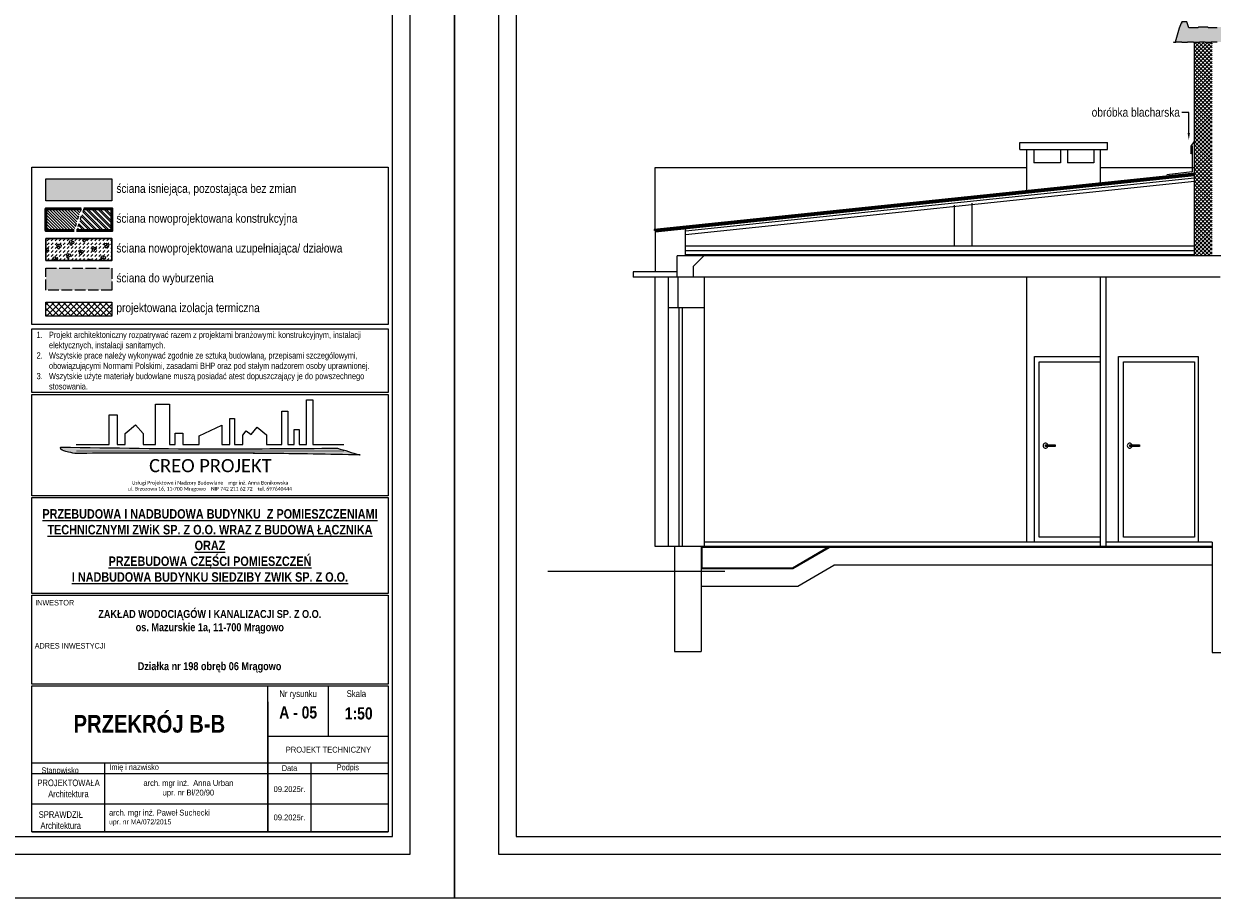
# Model space of a CAD drawing. Header units: millimetres. Extents: x 31175 to 52214, y -18116 to -5516.
# Tile 120 of 155: x 38727 to 40073, y -13916 to -12926. Entities that reach past the tile are written whole.
import ezdxf
from ezdxf import colors
from ezdxf.entities.mleader import LeaderData, LeaderLine
from ezdxf.math import Vec2, Vec3

# ---------------------------------------------------------------- set-up
doc = ezdxf.new("R2010")
doc.units = ezdxf.units.MM
doc.linetypes.add('ACAD_ISO02W100', pattern=[15, 12, -3])
doc.linetypes.add('ACAD_ISO03W100', pattern=[30, 12, -18])
for name, color, linetype, lineweight in [('A-ciekie', 161, 'Continuous', 9), ('A-kreskowanie', 253, 'Continuous', 0), ('A-opis', 130, 'Continuous', 9), ('A-sciana_osłonowa', 152, 'Continuous', 15), ('A_SCIANA_ISTN', 253, 'Continuous', 25), ('A_SCIANA_PROJ_KONSTRUKCJA', 3, 'Continuous', 50), ('A_SCINAN_PROJ_DZIALOWA', 5, 'Continuous', 30), ('elewacja C', 253, 'Continuous', 0)]:
    doc.layers.add(name, color=color, linetype=linetype, lineweight=lineweight)
for name, color, linetype, lineweight, true_color in [('A-izolacja', 7, 'Continuous', 9, 0x4775ff), ('A_SCIANA DO WYBURZENIA', 7, 'ACAD_ISO02W100', 18, 0xf7833b), ('r-ramka', 7, 'Continuous', 0, 0x727169), ('S_KRESKOWANIE_SC_ISTN', 7, 'Continuous', 0, 0x878787)]:
    doc.layers.add(name, color=color, linetype=linetype, lineweight=lineweight, true_color=true_color)
doc.styles.get("Standard").update_dxf_attribs({"font": 'ARIALN.TTF'})
doc.styles.add('wymiar', font='ARIALN.TTF')

# ---------------------------------------------------------------- blocks, each defined once
blk = doc.blocks.new('LOGO')
at = {"layer": 'elewacja C'}
h = blk.add_hatch(color=30, dxfattribs=at)
h.dxf.hatch_style = 1
edge = h.paths.add_edge_path()
edge.add_spline(control_points=[(11534.1, 18108), (11532.4, 18108), (11289.1, 18108), (10726.7, 18100.5), (10166.1, 18110.3), (9846.9, 18115.9)], knot_values=[0, 0, 0, 0, 5.133754, 729.732593, 1687.267838, 1687.267838, 1687.267838, 1687.267838], degree=3, periodic=0)
edge.add_spline(control_points=[(9846.9, 18115.9), (9846.1, 18113.8), (9840.3, 18098.6), (9889.5, 18084.9), (9916.9, 18079.7), (9932.8, 18076.7)], knot_values=[0, 0, 0, 0, 6.318514, 46.500226, 101.574566, 101.574566, 101.574566, 101.574566], degree=3, periodic=0)
edge.add_spline(control_points=[(9932.8, 18076.7), (10322, 18078.7), (10902.2, 18081.7), (11482.3, 18071.2), (11673.1, 18067.7)], knot_values=[0, 0, 0, 0, 1167.750225, 1740.44888, 1740.44888, 1740.44888, 1740.44888], degree=3, periodic=0)
edge.add_spline(control_points=[(11673.1, 18067.7), (11671.6, 18068.1), (11647.3, 18072.9), (11601.8, 18089.6), (11556.8, 18101.9), (11534.1, 18108)], knot_values=[0, 0, 0, 0, 4.823923, 74.316576, 144.781951, 144.781951, 144.781951, 144.781951], degree=3, periodic=0)
at = {"layer": 'elewacja C', "color": 7}
blk.add_lwpolyline([(9941.5, 18131.4), (10143.1, 18131.4), (10143.1, 18312.9), (10190.9, 18312.9), (10190.9, 18131.4), (10239.4, 18131.4), (10239.4, 18198.3), (10302.6, 18251), (10348.8, 18198.8), (10348.8, 18131.4), (10424.9, 18131.4), (10424.9, 18376.1), (10509.3, 18376.1), (10509.3, 18131.4), (10545.8, 18131.4), (10545.8, 18200.4), (10590.6, 18200.4), (10590.6, 18131.4), (10691.4, 18131.4), (10691.4, 18183.5), (10828.6, 18248.8), (10828.6, 18131.4), (10877.8, 18131.4), (10877.8, 18290.5), (10905.9, 18290.5), (10905.9, 18131.4), (10957, 18131.4), (10957, 18188.2), (10978.7, 18215.2), (11007.9, 18191.3), (11045.2, 18236), (11102.5, 18189.8), (11102.5, 18131.4), (11195, 18131.4), (11195, 18333.8), (11231.7, 18333.8), (11231.7, 18131.4), (11270.7, 18131.4), (11270.7, 18222.8), (11301.7, 18222.8), (11301.7, 18131.4), (11344.5, 18131.4), (11344.5, 18403.2), (11383.5, 18403.2), (11383.5, 18131.4), (11573.1, 18131.4)], dxfattribs=at)
at = {"layer": 'elewacja C', "color": 250, "const_width": 4}
blk.add_lwpolyline([(9941.5, 18091.9), (11574.1, 18091.9)], dxfattribs=at)
at = {"layer": 'elewacja C', "color": 30}
blk.add_arc((10503.6, -40448.4), 58527.8, 88.854996, 90.558825, dxfattribs=at)
for points in [[(9932.8, 18076.7), (9878.9, 18088.3), (9845.1, 18109.9), (9846.9, 18115.9)], [(9846.9, 18115.9), (10804.4, 18104.8), (11529, 18108), (11534.1, 18108)], [(11673.1, 18067.7), (11100.5, 18076.7), (9932.8, 18076.7)], [(11534.1, 18108), (11601.8, 18088.5), (11668.4, 18068.7), (11673.1, 18067.7)]]:
    blk.add_spline(points, degree=3, dxfattribs=at)
at = {"layer": 'elewacja C', "color": 7, "insert": (9846.9, 18042.5), "char_height": 20, "attachment_point": 1}
blk.add_mtext_dynamic_manual_height_columns('\\pi539.21;{\\fCalibri|b0|i0|c0|p34;\\H4x;CREO PROJEKT\\H1.25x;\\P\\pi434.09;\\H0.22x;Usługi Projektowe i Nadzory Budowlane    mgr inż. Anna Bonikowska\\P\\pi409.92;ul. Brzozowa 16, 11-700 Mrągowo    NIP 742 211 62 72    tel. 69764044\\fArial|b0|i0|c238|p34;4}', width=1826.244, gutter_width=12.5, heights=[0], dxfattribs=at)

msp = doc.modelspace()

# ---------------------------------------------------------------- hatches: boundary and pattern name
at = {"layer": 'A-izolacja', "transparency": 33554687}
h = msp.add_hatch(dxfattribs=at)
h.set_pattern_fill('ANSI37', color=256, scale=1.5, angle=90)
h.set_pattern_definition([(135, (28502.5274, -12784.697), (-3.367596, -3.367596), []), (225, (28502.5274, -12784.697), (3.367596, -3.367596), [])])
h.paths.add_polyline_path([(38827.1, -13240.9), (38752.3, -13240.9), (38752.3, -13256.6), (38827.1, -13256.6)])
at = {"layer": 'A-kreskowanie', "true_color": 0xe06f1f}
h = msp.add_hatch(dxfattribs=at)
h.set_pattern_fill('HONEY', color=32, scale=0.5)
h.set_pattern_definition([(0, (77.0148, -668.7953), (2.38125, 1.374815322), [1.5875, -3.175]), (120, (77.0148, -668.7953), (-2.381249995, 1.37481533), [1.5875, -3.175]), (60, (77.0148, -668.7953), (5e-09, 2.749630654), [-3.175, 1.5875])])
h.paths.add_polyline_path([(40235.5, -12930.5), (40224.4, -12930.5), (40223.4, -12929.5), (40213.3, -12929.5), (40212.3, -12930.5), (40208.5, -12930.5), (40204.7, -12930.5), (40203.7, -12929.5), (40193.6, -12929.5), (40192.6, -12930.5), (40181.5, -12930.5), (40178.3, -12923.7), (40178, -12923.5), (40172.3, -12923.5), (40172, -12923.7), (40168.9, -12930.5), (40157.8, -12930.5), (40156.8, -12929.5), (40146.7, -12929.5), (40145.7, -12930.5), (40141.8, -12930.5), (40138, -12930.5), (40137, -12929.5), (40126.9, -12929.5), (40125.9, -12930.5), (40114.8, -12930.5), (40111.6, -12923.7), (40111.4, -12923.5), (40105.7, -12923.5), (40105.4, -12923.7), (40102.2, -12930.5), (40091.1, -12930.5), (40090.1, -12929.5), (40080, -12929.5), (40079, -12930.5), (40069.4, -12930.5), (40068.4, -12929.5), (40058.3, -12929.5), (40057.3, -12930.5), (40047.1, -12930.5), (40044.6, -12923.7), (40044.3, -12923.5), (40039.3, -12923.5), (40039.1, -12923.7), (40038.8, -12924.3, -0.747137), (40038.4, -12925.2), (40035.9, -12930.6), (40031.6, -12946.5), (40032.3, -12946.5), (40032.3, -12946.3), (40039, -12946.3), (40039, -12946.5), (40045.6, -12946.5), (40045.6, -12946.3), (40052.3, -12946.3), (40052.3, -12946.5), (40059, -12946.5), (40059, -12946.3), (40065.6, -12946.3), (40065.6, -12946.5), (40072.3, -12946.5), (40072.3, -12946.3), (40079, -12946.3), (40079, -12946.5), (40085.6, -12946.5), (40085.6, -12946.3), (40092.3, -12946.3), (40092.3, -12946.5), (40099, -12946.5), (40099, -12946.3), (40105.6, -12946.3), (40105.6, -12946.5), (40112.3, -12946.5), (40112.3, -12946.3), (40119, -12946.3), (40119, -12946.5), (40125.6, -12946.5), (40125.6, -12946.3), (40132.3, -12946.3), (40132.3, -12946.5), (40139, -12946.5), (40139, -12946.3), (40145.6, -12946.3), (40145.6, -12946.5), (40152.3, -12946.5), (40152.3, -12946.3), (40159, -12946.3), (40159, -12946.5), (40165.6, -12946.5), (40165.6, -12946.3), (40172.3, -12946.3), (40172.3, -12946.5), (40179, -12946.5), (40179, -12946.3), (40185.6, -12946.3), (40185.6, -12946.5), (40192.3, -12946.5), (40192.3, -12946.3), (40199, -12946.3), (40199, -12946.5), (40205.6, -12946.5), (40205.6, -12946.3), (40212.3, -12946.3), (40212.3, -12946.5), (40219, -12946.5), (40219, -12946.3), (40225.6, -12946.3), (40225.6, -12946.5), (40228.3, -12946.5), (40228.9, -12946), (40231.2, -12946), (40231.4, -12945.8), (40231.9, -12944.1)])
at = {"layer": 'A-kreskowanie'}
h = msp.add_hatch(dxfattribs=at)
h.set_pattern_fill('ANSI37', color=256, angle=-90)
h.paths.add_polyline_path([(40073.5, -12946.3), (40072.3, -12946.3), (40072.3, -12946.5), (40065.6, -12946.5), (40059, -12946.3), (40059, -12946.5), (40053.5, -12946.5), (40053.5, -13188.5), (40073.5, -13188.5)])
at = {"layer": 'A-kreskowanie', "lineweight": 5, "true_color": 0xeb7500}
h = msp.add_hatch(dxfattribs=at)
h.set_pattern_fill('ANSI32', color=30, scale=0.5, angle=-90)
h.set_pattern_definition([(315, (20657.561, -9103.2815), (3.367596, 3.367596), []), (315, (20657.561, -9105.5266), (3.367596, 3.367596), [])])
h.paths.add_polyline_path([(38827.1, -13135.1), (38795.2, -13135.1), (38787.2, -13159.8), (38827.1, -13159.8)])
at = {"layer": 'A_SCIANA DO WYBURZENIA', "transparency": 33554687}
h = msp.add_hatch(dxfattribs=at)
h.set_pattern_fill('DOTS', color=256, scale=0.375)
h.set_pattern_definition([(0, (28502.5274, -12765.69746), (0.29765625, 0.5953125), [0, -0.5953125])])
h.paths.add_polyline_path([(38827.1, -13202.6), (38752.3, -13202.6), (38752.3, -13227.3), (38827.1, -13227.3)])
at = {"layer": 'A_SCIANA_PROJ_KONSTRUKCJA', "lineweight": 9, "true_color": 0x2ad533}
h = msp.add_hatch(dxfattribs=at)
h.set_pattern_fill('ANSI31', color=102, scale=0.75, angle=90)
h.set_pattern_definition([(135, (28502.5274, -12765.6975), (-1.683798, -1.683798), [])])
h.paths.add_polyline_path([(38792.2, -13135.1), (38752.3, -13135.1), (38752.3, -13159.8), (38784.2, -13159.8)])
at = {"layer": 'A_SCINAN_PROJ_DZIALOWA', "lineweight": 9, "true_color": 0x27773c, "transparency": 33554610}
h = msp.add_hatch(dxfattribs=at)
h.set_pattern_fill('GAZOBETON S100 ISO 1J', color=97, pattern_type=2)
h.set_pattern_definition([(15, (20639.555, -9107.531), (3.882286, 14.488886), [1.46647, -13.53353]), (15, (20641.351, -9105.735), (3.882286, 14.488886), [1.46647, -13.53353]), (15, (20638.898, -9105.078), (3.882286, 14.488886), [1.46647, -13.53353]), (15, (20640.694, -9103.282), (3.882286, 14.488886), [1.46647, -13.53353]), (15, (20638.24, -9102.624), (3.882286, 14.488886), [1.46647, -13.53353]), (75, (20637.861, -9104.04), (-10.606601, 10.606601), [1.46647, -13.53353]), (75, (20638.518, -9106.494), (-10.606601, 10.606601), [1.46647, -13.53353]), (75, (20640.314, -9104.698), (-10.606601, 10.606601), [1.46647, -13.53353]), (75, (20640.972, -9107.151), (-10.606601, 10.606601), [1.46647, -13.53353]), (75, (20642.768, -9105.355), (-10.606601, 10.606601), [1.46647, -13.53353]), (315, (20638.518, -9106.494), (14.488887, 3.882285), [1.46647, -13.53353]), (315, (20637.861, -9104.04), (14.488887, 3.882285), [1.46647, -13.53353]), (315, (20640.314, -9104.698), (14.488887, 3.882285), [1.46647, -13.53353]), (315, (20642.11, -9102.902), (14.488887, 3.882285), [1.46647, -13.53353]), (315, (20639.657, -9102.245), (14.488887, 3.882285), [1.46647, -13.53353]), (45, (20640.6937, -9103.2815), (4e-16, 4.49012806), [3.175, -3.175])])
h.paths.add_polyline_path([(38827.1, -13168.9), (38752.3, -13168.9), (38752.3, -13193.6), (38827.1, -13193.6)])
at = {"layer": 'S_KRESKOWANIE_SC_ISTN', "transparency": 33554559}
h = msp.add_hatch(color=256, dxfattribs=at)
h.dxf.hatch_style = 1
h.paths.add_polyline_path([(38827.1, -13101.4), (38752.3, -13101.4), (38752.3, -13126.1), (38827.1, -13126.1)])

# ---------------------------------------------------------------- linework, layer by layer
at = {"layer": 'A-ciekie'}
for points in [[(40050.8, -13063.9), (40050.8, -13093.2), (40022.2, -13096.7)], [(40052.8, -13059.3), (40049.1, -13064.2), (40049.1, -13072.8), (40049.9, -13071.6)]]:
    msp.add_lwpolyline(points, dxfattribs=at)
at = {"layer": 'A-izolacja'}
msp.add_lwpolyline([(40073.5, -13188.5), (40053.5, -13188.5), (40053.5, -12946.5)], dxfattribs=at)
msp.add_lwpolyline([(38752.3, -13240.9), (38827.1, -13240.9), (38827.1, -13256.6), (38752.3, -13256.6)], close=True, dxfattribs=at)
at = {"layer": 'A-opis', "linetype": 'ACAD_ISO03W100', "ltscale": 0.3}
for points in [[(38792.2, -13135.1), (38784.2, -13159.8)], [(38795.2, -13135.1), (38787.2, -13159.8)]]:
    msp.add_lwpolyline(points, dxfattribs=at)
at = {"layer": 'A-sciana_osłonowa'}
msp.add_line((40035.9, -12930.6), (40031.6, -12946.5), dxfattribs=at)
msp.add_lwpolyline([(40079, -12930.5), (40069.4, -12930.5), (40068.4, -12929.5), (40058.3, -12929.5), (40057.3, -12930.5), (40047.1, -12930.5), (40044.6, -12923.7), (40044.3, -12923.5), (40039.3, -12923.5), (40039.1, -12923.7), (40038.8, -12924.3, -0.747137), (40038.4, -12925.2), (40035.9, -12930.6)], format="xyb", dxfattribs=at)
msp.add_lwpolyline([(40029.3, -12946), (40029.9, -12946.5), (40032.3, -12946.5), (40032.3, -12946.5), (40032.3, -12946.3), (40039, -12946.3), (40039, -12946.5), (40045.6, -12946.5), (40045.6, -12946.3), (40052.3, -12946.3), (40052.3, -12946.5), (40059, -12946.5), (40059, -12946.3), (40065.6, -12946.3), (40065.6, -12946.5), (40072.3, -12946.5), (40072.3, -12946.3), (40079, -12946.3)], dxfattribs=at)
at = {"layer": 'A_SCIANA DO WYBURZENIA'}
msp.add_lwpolyline([(38752.3, -13202.6), (38827.1, -13202.6), (38827.1, -13227.3), (38752.3, -13227.3)], close=True, dxfattribs=at)
at = {"layer": 'A_SCIANA_ISTN'}
for p, q in [((39855.5, -13060.2), (39955, -13060.2)), ((39855.5, -13068.2), (39855.5, -13060.2)), ((39855.5, -13068.2), (39955, -13068.2)), ((39863.5, -13114.7), (39863.5, -13068.2)), ((39871.5, -13068.2), (39871.5, -13083.2)), ((39901.5, -13068.2), (39901.5, -13083.2)), ((39909.5, -13068.2), (39909.5, -13083.2)), ((39939.5, -13068.2), (39939.5, -13083.2)), ((39947, -13106), (39947, -13068.2)), ((39955, -13068.2), (39955, -13060.2)), ((39901.5, -13083.2), (39871.5, -13083.2)), ((39939.5, -13083.2), (39909.5, -13083.2)), ((40053.5, -13094.9), (39441.5, -13158.6)), ((40053.5, -13095.9), (39441.5, -13159.6)), ((39442.5, -13158.5), (39442.5, -13088.5)), ((39442.5, -13088.5), (39863.5, -13088.5)), ((40053.5, -13096.9), (39442.5, -13160.5)), ((40053.5, -13097.9), (39442.5, -13161.5)), ((39947, -13088.5), (40053.5, -13088.5)), ((40053.5, -13100.4), (39476.7, -13160.5)), ((40053.5, -13104.4), (39476.7, -13164.5)), ((39781.5, -13177.5), (39781.5, -13131.2)), ((39801.5, -13177.5), (39801.5, -13129)), ((39441.5, -13158.6), (39441.5, -13159.6)), ((39442.5, -13159.5), (39442.5, -13206.5)), ((39476.7, -13188.5), (39476.7, -13157.9)), ((40053.5, -13177.5), (39476.7, -13177.5)), ((39467.5, -13206.5), (39467.5, -13188.5)), ((40098.5, -13188.5), (39467.5, -13188.5)), ((39476.7, -13182.5), (40053.5, -13182.5)), ((40053.5, -13187.5), (39476.7, -13187.5)), ((39486, -13200), (39497.5, -13188.5)), ((39486, -13212.5), (39486, -13200)), ((39417.5, -13206.5), (39417.5, -13212.5)), ((39442.5, -13206.5), (39417.5, -13206.5)), ((39442.5, -13212.5), (39417.5, -13212.5)), ((39467.5, -13206.5), (39442.5, -13206.5)), ((39457.5, -13212.5), (39442.5, -13212.5)), ((39442.5, -13517.5), (39442.5, -13212.5)), ((39457.5, -13252.5), (39457.5, -13212.5)), ((40082.5, -13212.5), (39457.5, -13212.5)), ((39467.5, -13212.5), (39467.5, -13206.5)), ((39468.5, -13247.5), (39468.5, -13212.5)), ((39498.5, -13517.5), (39498.5, -13212.5)), ((39863.5, -13512.5), (39863.5, -13212.5)), ((39947, -13517.5), (39947, -13212.5)), ((39953.5, -13517.5), (39953.5, -13212.5)), ((39498.5, -13247.5), (39457.5, -13247.5)), ((39457.5, -13517.5), (39457.5, -13247.5)), ((39469.5, -13517.5), (39469.5, -13247.5)), ((39473.5, -13517.5), (39473.5, -13247.5)), ((39947, -13512.5), (39498.5, -13512.5)), ((40073.5, -13512.5), (39953.5, -13512.5)), ((40073.5, -13512.5), (40073.5, -13637.5)), ((39457.5, -13517.5), (39442.5, -13517.5)), ((40073.5, -13517.5), (39457.5, -13517.5)), ((39464.5, -13517.5), (39464.5, -13636.5)), ((39494.5, -13517.5), (39494.5, -13636.5)), ((39495.5, -13518.5), (39495.5, -13541.5)), ((39637.4, -13518.5), (39495.5, -13518.5)), ((39598.2, -13541.5), (39639.1, -13517.5)), ((39598.5, -13542.5), (39639.4, -13518.5)), ((40073.5, -13518.5), (39639.4, -13518.5)), ((39494.5, -13542.5), (39598.5, -13542.5)), ((39495.5, -13541.5), (39598.2, -13541.5)), ((39603.9, -13562.5), (39644.8, -13538.5)), ((40073.5, -13538.5), (39644.8, -13538.5)), ((39521.4, -13545.9), (39320.9, -13545.9)), ((39494.5, -13562.5), (39603.9, -13562.5))]:
    msp.add_line(p, q, dxfattribs=at)
for points in [[(38752.3, -13101.4), (38827.1, -13101.4), (38827.1, -13126.1), (38752.3, -13126.1)], [(40057.4, -13302.5), (40057.4, -13512.5), (39967.4, -13512.5), (39967.4, -13302.5)], [(40053.4, -13308.5), (40053.4, -13506.9), (39972.9, -13506.9), (39972.9, -13308.5)], [(39884.6, -13402.4), (39895.4, -13402.4), (39895.4, -13404.4), (39884.6, -13404.4)], [(39980, -13402.4), (39990.9, -13402.4), (39990.9, -13404.4), (39980, -13404.4)]]:
    msp.add_lwpolyline(points, close=True, dxfattribs=at)
for points in [[(39947, -13512.5), (39872, -13512.5), (39872, -13302.5), (39947, -13302.5)], [(39947, -13506.9), (39877.5, -13506.9), (39877.5, -13308.5), (39947, -13308.5)], [(39464.5, -13636.5), (39494.5, -13636.5)], [(40073.5, -13637.5), (40098.5, -13637.5)]]:
    msp.add_lwpolyline(points, dxfattribs=at)
for centre in [(39884.6, -13403.4), (39980, -13403.4)]:
    msp.add_arc(centre, 2.82, 20.1798, 339.8202, dxfattribs=at)
at = {"layer": 'A_SCIANA_PROJ_KONSTRUKCJA'}
for points in [[(38784.2, -13159.8), (38752.3, -13159.8), (38752.3, -13135.1), (38792.2, -13135.1)], [(38795.2, -13135.1), (38827.1, -13135.1), (38827.1, -13159.8), (38787.2, -13159.8)]]:
    msp.add_lwpolyline(points, dxfattribs=at)
at = {"layer": 'A_SCINAN_PROJ_DZIALOWA'}
msp.add_lwpolyline([(38752.3, -13168.9), (38827.1, -13168.9), (38827.1, -13193.6), (38752.3, -13193.6)], close=True, dxfattribs=at)
at = {"layer": 'r-ramka'}
for p, q in [((39003.6, -13840.7), (39003.6, -13675.4)), ((39003.6, -13840.7), (39003.6, -13675.4)), ((39072.4, -13732.1), (39072.4, -13675.4)), ((39003.6, -13693.3), (39003.6, -13840.7)), ((39003.6, -13732.1), (39140.1, -13732.1)), ((38736.3, -13762.4), (39140.1, -13762.4)), ((38819.2, -13840.7), (38819.2, -13762.4)), ((38819.2, -13840.7), (38819.2, -13762.4)), ((39003.6, -13762.4), (39003.6, -13840.7)), ((39053, -13840.7), (39053, -13762.4)), ((39053, -13840.7), (39053, -13762.4)), ((38736.3, -13774.7), (39140.1, -13774.7)), ((38736.3, -13774.7), (39140.1, -13774.7)), ((38736.3, -13774.7), (39140.1, -13774.7)), ((38736.3, -13808.7), (39140.1, -13808.7)), ((38736.3, -13808.7), (39140.1, -13808.7)), ((38736.3, -13808.7), (39140.1, -13808.7)), ((38736.3, -13808.7), (39140.1, -13808.7)), ((38736.3, -13840.7), (39140.1, -13840.7)), ((38736.3, -13840.7), (39140.1, -13840.7)), ((38736.3, -13840.7), (39140.1, -13840.7)), ((38736.3, -13840.7), (39140.1, -13840.7))]:
    msp.add_line(p, q, dxfattribs=at)
for points in [[(39215.1, -13915.7), (39215.1, -12430.7), (37115.1, -12430.7), (37115.1, -13915.7)], [(43923.8, -13915.7), (43923.8, -12430.7), (39215.1, -12430.7), (39215.1, -13915.7)], [(39165.1, -13865.7), (39165.1, -12480.7), (37165.1, -12480.7), (37165.1, -13865.7), (39165.1, -13865.7), (39165.1, -12480.7)], [(43873.8, -13865.7), (43873.8, -12480.7), (39265.1, -12480.7), (39265.1, -13865.7), (43873.8, -13865.7), (43873.8, -12480.7)], [(39145.1, -13845.7), (39145.1, -12500.7), (37185.1, -12500.7), (37185.1, -13845.7), (39145.1, -13845.7), (39145.1, -12500.7)], [(43853.8, -13845.7), (43853.8, -12500.7), (39285.1, -12500.7), (39285.1, -13845.7), (43853.8, -13845.7), (43853.8, -12500.7)], [(39215.1, -13915.7), (37115.1, -13915.7)], [(43923.8, -13915.7), (39215.1, -13915.7)]]:
    msp.add_lwpolyline(points, dxfattribs=at)
for points in [[(38736.3, -13088), (39140.1, -13088), (39140.1, -13266.2), (38736.3, -13266.2)], [(38736.3, -13271.2), (39140.1, -13271.2), (39140.1, -13343), (38736.3, -13343)], [(38736.3, -13345.5), (39140.1, -13345.5), (39140.1, -13460), (38736.3, -13460)], [(38736.3, -13462), (39140.1, -13462), (39140.1, -13570.7), (38736.3, -13570.7)], [(38736.3, -13572.7), (39140.1, -13572.7), (39140.1, -13673.4), (38736.3, -13673.4)], [(38736.3, -13675.4), (39140.1, -13675.4), (39140.1, -13840.7), (38736.3, -13840.7)]]:
    msp.add_lwpolyline(points, close=True, dxfattribs=at)

# ---------------------------------------------------------------- block references
at = {"layer": 'r-ramka', "color": 30}
for p, xscale, yscale, zscale in [((32563.9, -19631), 0.3716075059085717, 0.3716075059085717, 0.3716075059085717), ((36939.5, -16770.9), 0.1858037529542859, 0.1858037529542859, 0.1858037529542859)]:
    msp.add_blockref('LOGO', p, dxfattribs=dict(at, xscale=xscale, yscale=yscale, zscale=zscale))

# ---------------------------------------------------------------- texts
at = {"layer": 'r-ramka', "char_height": 10, "attachment_point": 4, "style": 'wymiar'}
for s, width, insert in [('ściana isniejąca, pozostająca bez zmian', 461.455, (38832.2, -13113.7)), ('ściana nowoprojektowana konstrukcyjna', 455.43, (38832.2, -13147.5)), ('ściana nowoprojektowana uzupełniająca/ działowa', 560.11, (38832.2, -13181.2)), ('ściana do wyburzenia', 356.775, (38832.2, -13215)), ('projektowana izolacja termiczna', 403.82, (38832.2, -13248.7))]:
    msp.add_mtext_dynamic_manual_height_columns(s, width=width, gutter_width=12.5, heights=[0], dxfattribs=dict(at, insert=insert))
at = {"layer": 'r-ramka'}
for s, width, gutter_width, heights, insert, char_height, attachment_point in [('\\pi-14,l14,t14,21;1.^IProjekt architektoniczny rozpatrywać razem z projektami branżowymi: konstrukcyjnym, instalacji \\P\\pi0,t21;elektycznych, instalacji sanitarnych.\\P\\pi-14,t14,21;2.^IWszytskie prace należy wykonywać zgodnie ze sztuką budowlaną, przepisami szczególowymi, \\P\\pi0,t21;obowiązującymi Normami Polskimi, zasadami BHP oraz pod stałym nadzorem osoby uprawnionej.\\P\\pi-14,t14,21;3.^IWszytskie użyte materiały budowlane muszą posiadać atest dopuszczający je do powszechnego \\P\\pi0,t21;stosowania.', 398.351, 12.5, [0], (38741.8, -13274.4), 7, 1), ('{\\fArial Narrow|b1|i0|c238|p34;\\H1.4286x;\\LPRZEBUDOWA I NADBUDOWA BUDYNKU  Z POMIESZCZENIAMI TECHNICZNYMI ZWiK SP. Z O.O. WRAZ Z BUDOWĄ ŁĄCZNIKA\\PORAZ\\PPRZEBUDOWA CZĘŚCI POMIESZCZEŃ\\PI NADBUDOWA BUDYNKU SIEDZIBY ZWIK SP. Z O.O.}', 397.469, 1145, [688], (38938.2, -13516.4), 7.5, 5), ('INWESTOR', 203.028, 12.5, [0], (38740.2, -13578), 6.25, 1), ('ADRES INWESTYCJI', 203.028, 12.5, [0], (38739.7, -13626.8), 6.25, 1)]:
    msp.add_mtext_dynamic_manual_height_columns(s, width=width, gutter_width=gutter_width, heights=heights, dxfattribs=dict(at, insert=insert, char_height=char_height, attachment_point=attachment_point))
for s, insert, char_height, width, attachment_point in [('\\pt66.975;{\\fArial Narrow|b1|i0|c238|p34;ZAKŁAD WODOCIĄGÓW I KANALIZACJI SP. Z O.O.\\Pos. Mazurskie 1a, 11-700 Mrągowo}', (38938, -13602.8), 9, 405.717, 5), ('{\\fArial Narrow|b1|i0|c238|p34;Działka nr 198 obręb 06 Mrągowo}', (38937.7, -13654.4), 9, 405.717, 5), ('Nr rysunku', (39038, -13685.3), 7.7, 68.75, 5), ('Skala', (39093, -13680.3), 7.7, 33.282, 1), ('{\\fArial Narrow|b1|i0|c238|p34;\\H1.3333x;PRZEKRÓJ B-B}', (38869.5, -13718.4), 15, 268.285, 5), ('{\\fArial Narrow|b1|i0|c238|p34;A - 05}', (39038.1, -13705.5), 13.75, 68.877, 5), ('{\\fArial Narrow|b1|i0|c238|p34;1:50}', (39106.7, -13706.6), 13.75, 68.75, 5), ('PROJEKT TECHNICZNY', (39072.4, -13747.6), 6.5, 137.5, 5), ('Stanowisko', (38768.5, -13771), 6.6, 83.883, 5), ('{\\fArial|b0|i0|c238|p34;  }Imię i nazwisko', (38819.2, -13768.3), 6.6, 80.997, 4), ('Data', (39028.3, -13768.5), 6.6, 49.388, 5), ('Podpis', (39094.4, -13768.5), 6.6, 93.422, 5), ('\\pi6.4328;PROJEKTOWAŁA\\P\\pi18.709;Architektura', (38736.3, -13791.4), 7.5, 82.883, 4), ('09.2025r.', (39028.3, -13792.3), 6.5, 49.388, 5), ('\\pi16.736;SPRAWDZIŁ\\P\\pi18.709;Architektura', (38727.5, -13827.3), 7.5, 82.883, 4), ('09.2025r.', (39028.3, -13824.3), 6.5, 49.388, 5)]:
    msp.add_mtext(s, dxfattribs=dict(at, insert=insert, char_height=char_height, width=width, attachment_point=attachment_point))
at = {"layer": 'r-ramka', "char_height": 6.5, "width": 184.402, "style": 'wymiar'}
for s, insert, attachment_point in [('  arch. mgr inż.  Anna Urban\\P  upr. nr Bł/20/90', (38911.4, -13791.7), 5), ('  arch. mgr inż. Paweł Suchecki\\P\\pt91;  {\\H0.86667x;upr. nr MA/072/2015}', (38819.2, -13824.7), 4)]:
    msp.add_mtext(s, dxfattribs=dict(at, insert=insert, attachment_point=attachment_point))

# ---------------------------------------------------------------- leaders
at = {"layer": 'A-opis', "lineweight": 9}
ml = msp.add_multileader_mtext('Standard', dxfattribs=at)
ml.set_content('obróbka blacharska', color=256)
ml.set_leader_properties()
ml.build(insert=Vec2(0, 0))
ml.multileader.update_dxf_attribs({"arrow_head_size": 8})
ctx = ml.context
ctx.base_point, ctx.char_height, ctx.arrow_head_size, ctx.plane_origin = Vec3(39935.7, -13026), 10, 8, Vec3(40046.9, -13057.4)
ctx.text_align_type = 2
notes = []
notes.append((ctx, [(0, (1, 1, 0), (40046.9, -13026), (-1, 0), 8, [(0, [(40046.9, -13057.4)], 0, [])])]))
ctx.mtext.insert, ctx.mtext.alignment, ctx.mtext.flow_direction = Vec3(40036.9, -13020.9), 3, 5
for ctx, leaders in notes:
    for number, flags, end, landing, length, lines in leaders:
        leader = LeaderData()
        leader.index, (leader.has_last_leader_line, leader.has_dogleg_vector, leader.attachment_direction) = number, flags
        leader.last_leader_point, leader.dogleg_vector, leader.dogleg_length = Vec3(end), Vec3(landing), length
        for number, points, colour, breaks in lines:
            line = LeaderLine()
            line.index, line.vertices, line.color, line.breaks = number, Vec3.list(points), colors.encode_raw_color(colour), breaks
            leader.lines.append(line)
        ctx.leaders.append(leader)

doc.saveas('drawing.dxf')
